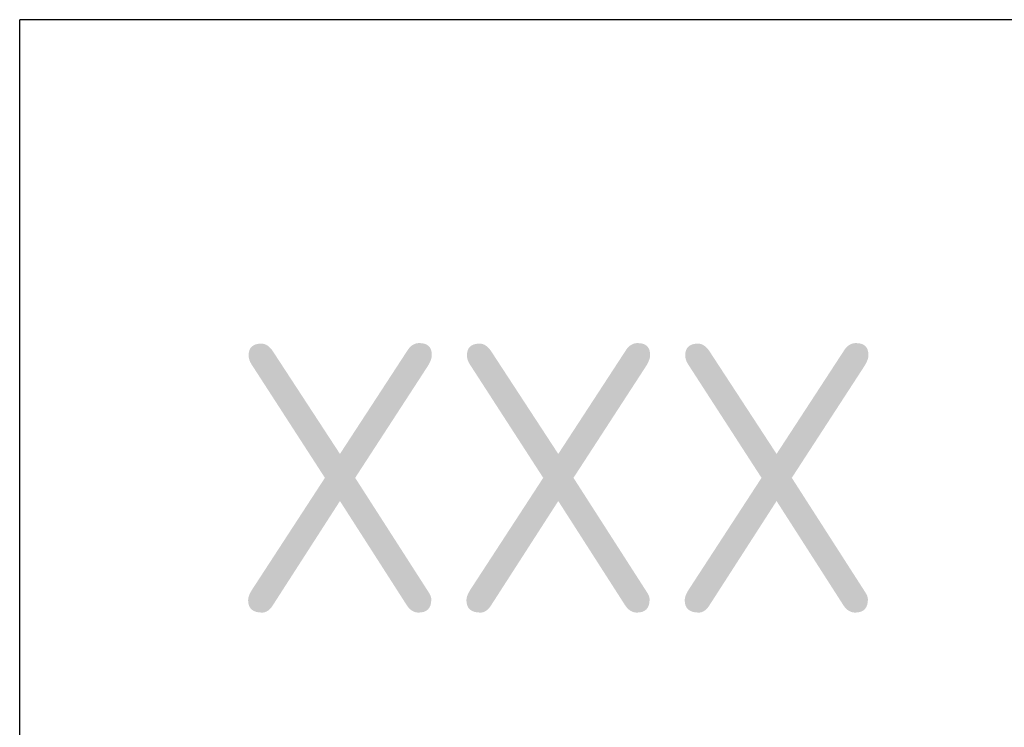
# Model space of a CAD drawing. Header units: millimetres. Extents: x 0 to 160900, y 0 to 84100.
# Tile 19 of 26: x 117000 to 118828, y 39037 to 40350. Entities that reach past the tile are written whole.
import ezdxf
from ezdxf.enums import TextEntityAlignment as Align

# ---------------------------------------------------------------- set-up
doc = ezdxf.new("R2010")
doc.units = ezdxf.units.MM
doc.layers.add('RVB_ALG_RENVOOI', color=2, linetype='Continuous')
doc.styles.add('RVB_TXT', font='isocp.shx')

# ---------------------------------------------------------------- blocks, each defined once
blk = doc.blocks.new('*U75')
at = {"layer": 'RVB_ALG_RENVOOI', "linetype": 'Continuous', "transparency": 16777216}
for p in [(0, 0), (10000, 1700)]:
    blk.add_line(p, (0, 1700), dxfattribs=at)
at = {"layer": 'RVB_ALG_RENVOOI', "color": 3, "linetype": 'Continuous', "lineweight": 35, "transparency": 16777216, "style": 'RVB_TXT'}
for tag, p in [('E_TITEL_NL', (2100, 950)), ('E_TITEL_EN', (10100, 950))]:
    blk.add_attdef(tag, p, '', height=350, dxfattribs=at)
at = {"layer": 'RVB_ALG_RENVOOI', "color": 4, "linetype": 'Continuous', "lineweight": 50, "transparency": 16777216, "style": 'RVB_TXT'}
blk.add_attdef('E_ICODE', text='', height=500, dxfattribs=at).set_placement((1000, 850), align=Align.MIDDLE_CENTER)
at = {"layer": 'RVB_ALG_RENVOOI', "color": 254, "linetype": 'Continuous', "lineweight": 18, "transparency": 16777216, "style": 'RVB_TXT', "oblique": 15}
for tag, p in [('E_BLOCK', (2100, 500)), ('E_LAYER', (2100, 100))]:
    blk.add_attdef(tag, p, '', height=180, dxfattribs=at)

msp = doc.modelspace()

# ---------------------------------------------------------------- block references
at = {"layer": 'RVB_ALG_RENVOOI'}
ref = msp.add_blockref('*U75', (117000, 38650), dxfattribs=at)
ref.add_attrib('E_ICODE', 'XXX', dxfattribs={"color": 4, "linetype": 'Continuous', "lineweight": 50, "transparency": 16777216, "height": 500, "style": 'RVB_TXT'}).set_placement((118000, 39500), align=Align.MIDDLE_CENTER)

doc.saveas('drawing.dxf')
